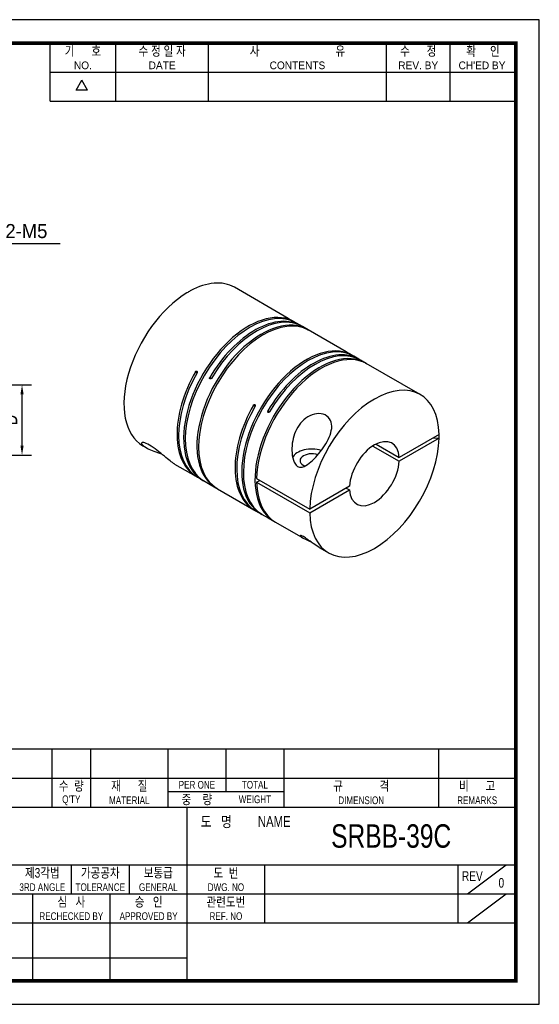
# Model space of a CAD drawing. Header units: millimetres. Extents: x 0 to 297, y 0 to 210.
# Tile 2 of 2: x 186 to 297, y 0 to 210. Entities that reach past the tile are written whole.
import ezdxf
from ezdxf.enums import TextEntityAlignment as Align

# ---------------------------------------------------------------- set-up
doc = ezdxf.new("R2010")
doc.units = ezdxf.units.MM
doc.header["$LTSCALE"] = 5
doc.layers.get('0').update_dxf_attribs({"linetype": 'CONTINUOUS'})
doc.layers.get('Defpoints').update_dxf_attribs({"linetype": 'CONTINUOUS'})
for name, color, linetype in [('BM', 2, 'CONTINUOUS'), ('D', 7, 'CONTINUOUS'), ('DIM', 7, 'CONTINUOUS')]:
    doc.layers.add(name, color=color, linetype=linetype)
doc.styles.get("Standard").update_dxf_attribs({"font": 'Gulim.ttf', "width": 0.8, "height": 3})
doc.dimstyles.new('LIM', dxfattribs={"dimtxt": 2, "dimasz": 2, "dimexe": 2, "dimexo": 1, "dimgap": 1, "dimtad": 1, "dimdec": 3, "dimzin": 9, "dimdsep": 46, "dimtxsty": 'Standard', "dimcen": 3, "dimclrd": 1, "dimclre": 1, "dimadec": 0, "dimazin": 0, "dimtfac": 1, "dimtdec": 3, "dimtmove": 0, "dimatfit": 3, "dimfxl": 0, "dimtolj": 1, "dimtzin": 0, "dimarcsym": 0})

# ---------------------------------------------------------------- blocks, each defined once
blk = doc.blocks.new('*D135')
at = {"layer": 'Defpoints', "color": 0}
for p in [(176.74, 132.12), (186.74, 132.12), (176.74, 117.12)]:
    blk.add_point(p, dxfattribs=at)
at = {"layer": 'DIM', "color": 1, "lineweight": -2}
for p, q in [((177.74, 132.12), (188.74, 132.12)), ((186.74, 119.12), (186.74, 130.12)), ((177.74, 117.12), (188.74, 117.12))]:
    blk.add_line(p, q, dxfattribs=at)
at = {"layer": 'DIM', "color": 1}
for points in [[(186.41, 130.12), (187.08, 130.12), (186.74, 132.12)], [(186.41, 119.12), (187.08, 119.12), (186.74, 117.12)]]:
    blk.add_solid(points, dxfattribs=at)
at = {"layer": 'DIM', "color": 0, "insert": (184.24, 124.62), "char_height": 3, "attachment_point": 5, "rotation": 90}
blk.add_mtext('\\A1;D', dxfattribs=at)

msp = doc.modelspace()

# ---------------------------------------------------------------- linework, layer by layer
for p, q in [((192.7139, 192.6407), (192.7139, 205)), ((206.7211, 192.6407), (206.7211, 205)), ((226.4959, 192.6407), (226.4959, 205)), ((264.3976, 192.6407), (264.3976, 205)), ((277.9928, 192.6407), (277.9928, 205)), ((192.7139, 198.8204), (291.588, 198.8204)), ((198.2565, 194.9765), (199.4924, 197.1172)), ((200.7283, 194.9765), (199.4924, 197.1172)), ((200.7283, 194.9765), (198.2565, 194.9765)), ((192.7139, 192.6407), (291.588, 192.6407)), ((292, 54.437), (147.8086, 54.437)), ((193.1259, 54.437), (193.1259, 42.0778)), ((201.3654, 54.437), (201.3654, 42.0778)), ((217.8444, 54.437), (217.8444, 42.0778)), ((230.2037, 54.437), (230.2037, 45.3736)), ((242.563, 54.437), (242.563, 42.0778)), ((275.521, 54.437), (275.521, 42.0778)), ((147.8086, 48.2574), (292, 48.2574)), ((217.8444, 45.3736), (242.563, 45.3736)), ((147.8086, 42.0778), (292, 42.0778)), ((221.9642, 5), (221.9642, 42.0778)), ((147.8086, 29.7185), (292, 29.7185)), ((197.2457, 29.7185), (197.2457, 23.5389)), ((209.6049, 29.7185), (209.6049, 23.5389)), ((238.4432, 29.7185), (238.4432, 17.3593)), ((279.6407, 29.7185), (279.6407, 17.3593)), ((281.7006, 23.5389), (289.9401, 29.7185)), ((147.8086, 23.5389), (221.9642, 23.5389)), ((189.0061, 23.5389), (189.0061, 5)), ((205.4852, 23.5389), (205.4852, 5)), ((221.9642, 23.5389), (292, 23.5389)), ((281.7006, 17.3593), (289.9401, 23.5389)), ((147.8086, 17.3593), (292, 17.3593)), ((147.8086, 9.8798), (221.9642, 9.8798))]:
    msp.add_line(p, q)
msp.add_lwpolyline([(297, 210), (0, 210), (0, 0), (297, 0)], close=True)
msp.add_lwpolyline([(292, 205, 0.8, 0.8, 0), (5, 205, 0.8, 0.8, 0), (5, 5, 0.8, 0.8, 0), (292, 5, 0.8, 0.8, 0)], format="xyseb", close=True)
at = {"layer": 'BM', "linetype": 'Continuous'}
for p, q in [((221.8945, 151.744), (221.9006, 151.7405)), ((222.6017, 152.1522), (222.6077, 152.1488)), ((222.6017, 152.1522), (222.6017, 152.1457)), ((243.4886, 146.2851), (231.9981, 152.9192)), ((244.726, 145.5707), (243.4886, 146.2851)), ((246.1402, 144.7542), (245.0796, 145.3666)), ((247.7312, 143.8356), (246.4938, 144.5501)), ((247.4177, 143.9895), (247.4286, 144.0085)), ((255.863, 139.1408), (247.7312, 143.8356)), ((257.1004, 138.4264), (255.863, 139.1408)), ((258.5146, 137.6099), (257.4539, 138.2222)), ((260.1056, 136.6913), (258.8682, 137.4057)), ((259.7921, 136.8452), (259.803, 136.8641)), ((271.5961, 130.0573), (260.1056, 136.6913)), ((224.0412, 134.7078), (223.6876, 134.9119)), ((226.766, 133.7119), (227.1196, 133.5078)), ((236.4155, 127.5634), (236.062, 127.7676)), ((239.1404, 126.5676), (239.494, 126.3634)), ((275.6301, 121.5362), (267.1376, 116.6331)), ((275.6301, 120.7197), (267.1376, 115.8166)), ((274.3972, 120.8244), (275.6241, 120.7232)), ((275.6301, 120.7197), (275.6241, 120.7232)), ((212.4981, 119.1442), (213.2875, 118.6884)), ((261.4925, 119.0757), (267.1376, 115.8166)), ((262.1996, 119.484), (267.1376, 116.6331)), ((219.2682, 115.2354), (223.8118, 112.6122)), ((224.1654, 112.4081), (225.4028, 111.6936)), ((225.1018, 111.8693), (225.1128, 111.8882)), ((225.4028, 111.6936), (226.817, 110.8772)), ((236.7483, 112.1518), (248.062, 105.6198)), ((236.7483, 111.3353), (237.4554, 111.7435)), ((236.7483, 111.3353), (248.062, 104.8033)), ((226.817, 110.8772), (228.0544, 110.1627)), ((228.408, 109.9586), (236.1862, 105.4679)), ((256.5546, 110.523), (248.062, 105.6198)), ((248.062, 104.8033), (256.5546, 109.7065)), ((255.8475, 110.1147), (256.5546, 109.7065)), ((236.5397, 105.2637), (237.7772, 104.5493)), ((237.4762, 104.7249), (237.4871, 104.7439)), ((237.7772, 104.5493), (239.1914, 103.7328)), ((239.1914, 103.7328), (240.4288, 103.0184)), ((240.7824, 102.8142), (246.5668, 99.4746)), ((250.0568, 97.4597), (252.0961, 96.2823))]:
    msp.add_line(p, q, dxfattribs=at)
for centre in [(227.9466, 116.3118), (240.3209, 109.1675)]:
    msp.add_arc(centre, 5.2753, 237.367011, 242.300781, dxfattribs=at)
for centre, major_axis, ratio, start_param, end_param in [((222.2481, 136.0317), (-9.75, -16.8875), 0.57735027, 3.14159265, 3.90134698), ((222.2481, 136.0317), (9.75, 16.8875), 0.57735027, 0.811042, 3.14159265), ((240.6329, 125.4172), (-19.0941, 26.0737), 0.49046577, 6.20417363, 6.25546131), ((235.3296, 128.4791), (-9.75, -16.8875), 0.57735027, 3.14159265, 6.27036444), ((234.976, 128.6832), (-9.75, -16.8875), 0.57735027, 3.12346072, 6.27036444), ((236.7438, 127.6626), (-9.75, -16.8875), 0.57735027, 3.14159265, 4.69956812), ((238.158, 126.8461), (9.75, 16.8875), 0.57735027, 0.01282086, 3.14159265), ((237.8044, 127.0502), (9.75, 16.8875), 0.57735027, 0.01282086, 3.15972459), ((236.3902, 127.8667), (-9.75, -16.8875), 0.57735027, 3.12346072, 4.69956812), ((247.7039, 121.3347), (-9.75, -16.8875), 0.57735027, 3.14159265, 6.27036444), ((247.3504, 121.5389), (-9.75, -16.8875), 0.57735027, 3.12346072, 6.27036444), ((250.1788, 119.9059), (9.75, 16.8875), 0.57735027, 0.01282086, 3.15972459), ((250.5324, 119.7017), (9.75, 16.8875), 0.57735027, 0.01282086, 2.33055065), ((248.7646, 120.7224), (-9.75, -16.8875), 0.57735027, 3.12346072, 4.69956812), ((249.1182, 120.5182), (-9.75, -16.8875), 0.57735027, 3.14159265, 4.69956812), ((233.9154, 129.2956), (9.75, 16.8875), 0.57735027, 1.58361719, 3.14159265), ((233.5618, 129.4997), (9.75, 16.8875), 0.57735027, 1.58361719, 3.15972459), ((261.8461, 113.1698), (-9.75, -16.8875), 0.57735027, 2.38183833, 5.47214331), ((246.2897, 122.1512), (9.75, 16.8875), 0.57735027, 1.58361719, 3.14159265), ((245.9362, 122.3554), (9.75, 16.8875), 0.57735027, 1.58361719, 3.15972459), ((261.8461, 113.1698), (9.75, 16.8875), 0.57735027, 2.38183833, 5.47214331), ((261.8461, 113.1698), (-3.75, -6.4952), 0.57735027, 2.42291064, 5.431071), ((243.4613, 123.7842), (32.1276, -3.4991), 0.49046577, 0.027724, 0.07901167), ((248.5171, 115.9663), (4.25, 0), 0.57735027, 1.07723273, 2.86866809), ((248.5171, 115.9663), (2.5, 0), 0.57735027, 1.03337084, 4.08854725), ((261.8461, 113.1698), (3.75, 6.4952), 0.57735027, 2.42291064, 5.431071), ((250.5324, 119.7017), (9.75, 16.8875), 0.57735027, 2.38183833, 3.14159265)]:
    msp.add_ellipse(centre, major_axis=major_axis, ratio=ratio, start_param=start_param, end_param=end_param, dxfattribs=at)
for points, knots in [([(247.4286, 144.0085), (247.4428, 144.0007), (247.4606, 143.9908), (247.4804, 143.9796), (247.5003, 143.9684), (247.5228, 143.9556), (247.5462, 143.9422), (247.5695, 143.9289), (247.5943, 143.9146), (247.6185, 143.9007), (247.6427, 143.8867), (247.667, 143.8727), (247.6894, 143.8598), (247.7041, 143.8513), (247.7182, 143.8432), (247.7312, 143.8356), (247.751, 143.8242), (247.7687, 143.814), (247.7827, 143.8059), (247.7967, 143.7978), (247.8075, 143.7916), (247.8142, 143.7876), (247.8209, 143.7837), (247.8237, 143.782), (247.8222, 143.7827), (247.8208, 143.7834), (247.8151, 143.7864), (247.8056, 143.7916), (247.7994, 143.7949), (247.7915, 143.7993), (247.7822, 143.8044)], [0, 0, 0, 0, 0.10746775, 0.10746775, 0.10746775, 0.21493589, 0.21493589, 0.21493589, 0.32239923, 0.32239923, 0.32239923, 0.42986465, 0.42986465, 0.42986465, 0.49999996, 0.49999996, 0.49999996, 0.60746831, 0.60746831, 0.60746831, 0.71493668, 0.71493668, 0.71493668, 0.82240431, 0.82240431, 0.82240431, 0.92986877, 0.92986877, 0.92986877, 1, 1, 1, 1]), ([(259.803, 136.8641), (259.8172, 136.8564), (259.8349, 136.8465), (259.8548, 136.8353), (259.8747, 136.8241), (259.8972, 136.8112), (259.9205, 136.7979), (259.9439, 136.7845), (259.9686, 136.7703), (259.9929, 136.7563), (260.0171, 136.7424), (260.0414, 136.7284), (260.0637, 136.7155), (260.0785, 136.707), (260.0926, 136.6988), (260.1056, 136.6913), (260.1254, 136.6799), (260.143, 136.6697), (260.1571, 136.6616), (260.1711, 136.6535), (260.1819, 136.6472), (260.1886, 136.6433), (260.1953, 136.6394), (260.198, 136.6377), (260.1966, 136.6384), (260.1951, 136.639), (260.1895, 136.6421), (260.18, 136.6472), (260.1738, 136.6506), (260.1659, 136.6549), (260.1566, 136.66)], [0, 0, 0, 0, 0.10746775, 0.10746775, 0.10746775, 0.21493589, 0.21493589, 0.21493589, 0.32239923, 0.32239923, 0.32239923, 0.42986465, 0.42986465, 0.42986465, 0.49999996, 0.49999996, 0.49999996, 0.60746831, 0.60746831, 0.60746831, 0.71493668, 0.71493668, 0.71493668, 0.82240431, 0.82240431, 0.82240431, 0.92986877, 0.92986877, 0.92986877, 1, 1, 1, 1]), ([(223.6876, 134.9119), (223.7014, 134.9362), (223.7189, 134.9589), (223.7385, 134.9781), (223.7581, 134.9972), (223.7805, 135.0134), (223.8037, 135.0252), (223.827, 135.037), (223.8517, 135.0448), (223.8759, 135.048), (223.9001, 135.0511), (223.9243, 135.0498), (223.9467, 135.0439), (223.9614, 135.0401), (223.9756, 135.0343), (223.9886, 135.0268), (224.0084, 135.0154), (224.026, 134.9996), (224.0401, 134.9808), (224.0541, 134.962), (224.0649, 134.9397), (224.0717, 134.9156), (224.0784, 134.8915), (224.0812, 134.8651), (224.0799, 134.8384), (224.0786, 134.8118), (224.0731, 134.7842), (224.064, 134.758), (224.0579, 134.7407), (224.0502, 134.7238), (224.0412, 134.7078)], [0, 0, 0, 0, 0.10746775, 0.10746775, 0.10746775, 0.21493589, 0.21493589, 0.21493589, 0.32239923, 0.32239923, 0.32239923, 0.42986465, 0.42986465, 0.42986465, 0.49999996, 0.49999996, 0.49999996, 0.60746831, 0.60746831, 0.60746831, 0.71493668, 0.71493668, 0.71493668, 0.82240431, 0.82240431, 0.82240431, 0.92986877, 0.92986877, 0.92986877, 1, 1, 1, 1]), ([(227.1196, 133.5078), (227.1054, 133.4837), (227.0877, 133.4612), (227.0678, 133.4421), (227.0479, 133.4231), (227.0254, 133.4071), (227.0021, 133.3953), (226.9787, 133.3836), (226.954, 133.3758), (226.9298, 133.3726), (226.9055, 133.3695), (226.8813, 133.3709), (226.8589, 133.3767), (226.8442, 133.3805), (226.83, 133.3863), (226.817, 133.3938), (226.7972, 133.4052), (226.7796, 133.421), (226.7655, 133.4398), (226.7515, 133.4586), (226.7407, 133.4809), (226.734, 133.505), (226.7273, 133.529), (226.7246, 133.5554), (226.726, 133.582), (226.7275, 133.6086), (226.7332, 133.636), (226.7426, 133.6621), (226.7488, 133.6792), (226.7567, 133.696), (226.766, 133.7119)], [0, 0, 0, 0, 0.10746775, 0.10746775, 0.10746775, 0.21493589, 0.21493589, 0.21493589, 0.32239923, 0.32239923, 0.32239923, 0.42986465, 0.42986465, 0.42986465, 0.49999996, 0.49999996, 0.49999996, 0.60746831, 0.60746831, 0.60746831, 0.71493668, 0.71493668, 0.71493668, 0.82240431, 0.82240431, 0.82240431, 0.92986877, 0.92986877, 0.92986877, 1, 1, 1, 1]), ([(236.062, 127.7676), (236.0758, 127.7919), (236.0932, 127.8146), (236.1129, 127.8337), (236.1325, 127.8529), (236.1549, 127.869), (236.1781, 127.8808), (236.2013, 127.8926), (236.2261, 127.9005), (236.2503, 127.9036), (236.2744, 127.9068), (236.2987, 127.9054), (236.3211, 127.8996), (236.3358, 127.8958), (236.3499, 127.89), (236.363, 127.8825), (236.3827, 127.871), (236.4004, 127.8553), (236.4144, 127.8365), (236.4285, 127.8177), (236.4393, 127.7953), (236.446, 127.7712), (236.4528, 127.7472), (236.4556, 127.7207), (236.4543, 127.6941), (236.453, 127.6674), (236.4475, 127.6399), (236.4383, 127.6136), (236.4323, 127.5964), (236.4246, 127.5794), (236.4155, 127.5634)], [0, 0, 0, 0, 0.10746775, 0.10746775, 0.10746775, 0.21493589, 0.21493589, 0.21493589, 0.32239923, 0.32239923, 0.32239923, 0.42986465, 0.42986465, 0.42986465, 0.49999996, 0.49999996, 0.49999996, 0.60746831, 0.60746831, 0.60746831, 0.71493668, 0.71493668, 0.71493668, 0.82240431, 0.82240431, 0.82240431, 0.92986877, 0.92986877, 0.92986877, 1, 1, 1, 1]), ([(239.494, 126.3634), (239.4798, 126.3393), (239.462, 126.3168), (239.4422, 126.2978), (239.4223, 126.2788), (239.3998, 126.2627), (239.3765, 126.251), (239.3531, 126.2392), (239.3283, 126.2314), (239.3041, 126.2283), (239.2799, 126.2251), (239.2556, 126.2265), (239.2332, 126.2323), (239.2185, 126.2362), (239.2044, 126.2419), (239.1914, 126.2495), (239.1716, 126.2609), (239.154, 126.2767), (239.1399, 126.2955), (239.1259, 126.3143), (239.1151, 126.3366), (239.1084, 126.3606), (239.1017, 126.3847), (239.099, 126.4111), (239.1004, 126.4376), (239.1018, 126.4642), (239.1075, 126.4917), (239.117, 126.5177), (239.1232, 126.5349), (239.1311, 126.5517), (239.1404, 126.5676)], [0, 0, 0, 0, 0.10746775, 0.10746775, 0.10746775, 0.21493589, 0.21493589, 0.21493589, 0.32239923, 0.32239923, 0.32239923, 0.42986465, 0.42986465, 0.42986465, 0.49999996, 0.49999996, 0.49999996, 0.60746831, 0.60746831, 0.60746831, 0.71493668, 0.71493668, 0.71493668, 0.82240431, 0.82240431, 0.82240431, 0.92986877, 0.92986877, 0.92986877, 1, 1, 1, 1]), ([(245.5119, 123.0667), (245.8691, 123.6686), (246.2984, 124.2107), (247.3396, 125.1417), (247.9397, 125.5115), (249.2097, 125.9609), (249.881, 126.0371), (251.0921, 125.8561), (251.6372, 125.5978), (252.4222, 124.8169), (252.6585, 124.3028), (252.8147, 123.152), (252.7363, 122.5163), (252.1904, 120.6179), (251.4456, 119.3643), (249.821, 117.1555), (248.9279, 116.1593), (247.5073, 115.0316), (247.005, 114.7022), (246.2149, 114.521), (245.9394, 114.5192), (245.4228, 114.7183), (245.1865, 114.9254), (244.6383, 115.7091), (244.4544, 116.3931), (244.2541, 117.7594), (244.244, 118.4488), (244.4159, 120.5088), (244.7976, 121.8629), (245.5119, 123.0667)], [0, 0, 0, 0, 0.0625, 0.0625, 0.125, 0.125, 0.1875, 0.1875, 0.25, 0.25, 0.3125, 0.3125, 0.375, 0.375, 0.5, 0.5, 0.625, 0.625, 0.6875, 0.6875, 0.71875, 0.71875, 0.75, 0.75, 0.8125, 0.8125, 0.875, 0.875, 1, 1, 1, 1]), ([(219.2799, 115.2294), (218.6988, 115.5686), (217.9683, 116.1432), (216.5959, 117.2914), (216.0639, 117.741), (214.9573, 118.6007), (214.4016, 118.9915), (213.4163, 119.5632), (212.9865, 119.7435), (212.3935, 119.8684), (212.2341, 119.8168), (212.198, 119.5817), (212.3188, 119.4007), (212.7747, 118.9998), (213.0992, 118.7856), (214.2821, 118.1501), (215.3139, 117.755), (216.4778, 117.3858)], [0.26246563, 0.26246563, 0.26246563, 0.26246563, 0.375, 0.375, 0.4375, 0.4375, 0.5, 0.5, 0.5625, 0.5625, 0.625, 0.625, 0.6875, 0.6875, 0.75, 0.75, 0.872436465, 0.872436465, 0.872436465, 0.872436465]), ([(250.0688, 97.4529), (249.7024, 97.665), (249.2713, 97.9533), (248.5142, 98.4952), (248.209, 98.7207), (247.5731, 99.1821), (247.2297, 99.426), (246.6217, 99.8036), (246.3762, 99.9206), (246.0873, 100.0055), (246.0264, 99.9886), (246.0014, 99.8669), (246.1873, 99.6973), (246.8628, 99.3004), (247.3759, 99.0631), (248.1017, 98.7483), (248.1824, 98.7134), (248.2647, 98.6778)], [0.02118885, 0.02118885, 0.02118885, 0.02118885, 0.125, 0.125, 0.1875, 0.1875, 0.25, 0.25, 0.3125, 0.3125, 0.375, 0.375, 0.5, 0.5, 0.625, 0.625, 0.640163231, 0.640163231, 0.640163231, 0.640163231])]:
    msp.add_open_spline(points, degree=3, knots=knots, dxfattribs=at)

# ---------------------------------------------------------------- texts
at = {"layer": 'D', "width": 0.8}
for s, height, p in [('기      호', 2.05988, (199.7175, 203.3521)), ('수 정 일 자', 2.05988, (216.6085, 203.3521)), ('사                           유', 2.059877, (245.4468, 203.3521)), ('수      정', 2.05988, (271.1952, 203.3521)), ('확     인', 2.05988, (284.9964, 203.3521)), ('수  량', 2.05988, (197.2457, 46.6095)), ('재      질', 2.05988, (209.6049, 46.6095)), ('PER ONE', 1.6479, (224.0241, 46.8155)), ('TOTAL', 1.6479, (236.3833, 46.8155)), ('규             격', 2.059877, (259.042, 46.6095)), ('비      고', 2.05988, (283.7605, 46.6095)), ("Q'TY", 1.6479, (197.2457, 43.5197)), ('MATERIAL', 1.6479, (209.6049, 43.5197)), ('중    량', 2.05988, (224.0241, 43.7257)), ('WEIGHT', 1.6479, (236.3833, 43.7257)), ('DIMENSION', 1.6479, (259.042, 43.5197)), ('REMARKS', 1.6479, (283.7605, 43.5197)), ('도   명', 2.30706, (228.1438, 38.988)), ('NAME', 2.30706, (240.5031, 38.988)), ('SRBB-39C', 5, (265.4275, 35.8982)), ('제3각법', 2.05988, (191.066, 28.0706)), ('가공공차', 2.05988, (203.4253, 28.0706)), ('보통급', 2.05988, (215.7845, 28.0706)), ('도  번', 2.05988, (230.2037, 28.0706)), ('REV', 2.05988, (282.7306, 27.3497)), ('3RD ANGLE', 1.6479, (191.066, 24.9808)), ('TOLERANCE', 1.6479, (203.4253, 24.9808)), ('GENERAL', 1.6479, (215.7845, 24.9808)), ('DWG. NO', 1.6479, (230.2037, 24.9808)), ('0', 2.0599, (288.9102, 25.9078)), ('심   사', 2.05988, (197.2457, 21.891)), ('승   인', 2.05988, (213.7247, 21.891)), ('관련도번', 2.05988, (230.2037, 21.891)), ('REF. NO', 1.6479, (230.2037, 18.8012))]:
    msp.add_text(s, height=height, dxfattribs=at).set_placement(p, align=Align.MIDDLE)
at = {"layer": 'D'}
for s, p in [('NO.', (199.7175, 200.2623)), ('DATE', (216.6085, 200.2623)), ('CONTENTS', (245.4468, 200.2623)), ('REV. BY', (271.1952, 200.2623)), ("CH'ED BY", (284.7904, 200.2623))]:
    msp.add_text(s, height=1.6479, dxfattribs=at).set_placement(p, align=Align.MIDDLE)
at = {"layer": 'D', "width": 0.8}
for s, p in [('RECHECKED BY', (197.2457, 17.9772)), ('APPROVED BY', (213.7247, 17.9772))]:
    msp.add_text(s, height=1.647902, dxfattribs=at).set_placement(p, align=Align.CENTER)
at = {"layer": 'DIM'}
msp.add_text('2-M5', height=3, dxfattribs=at).set_placement((183.2033, 163.4185))

# ---------------------------------------------------------------- dimensions: what is measured, and where the dimension line sits
dim = msp.add_linear_dim(base=(186.7445, 132.1206), p1=(176.7445, 117.1206), p2=(176.7445, 132.1206), angle=90, text='D', dimstyle='LIM', dxfattribs=at)
dim.commit()
dim.dimension.update_dxf_attribs({"geometry": '*D135', "text_midpoint": (184.2425, 124.6206)})

# ---------------------------------------------------------------- leaders
msp.add_leader([(171.3945, 141.7869), (181.8273, 162.2692), (194.8935, 162.2692)], dimstyle='LIM', override={"dimgap": 1, "dimtad": 0}, dxfattribs=at)

doc.saveas('drawing.dxf')
